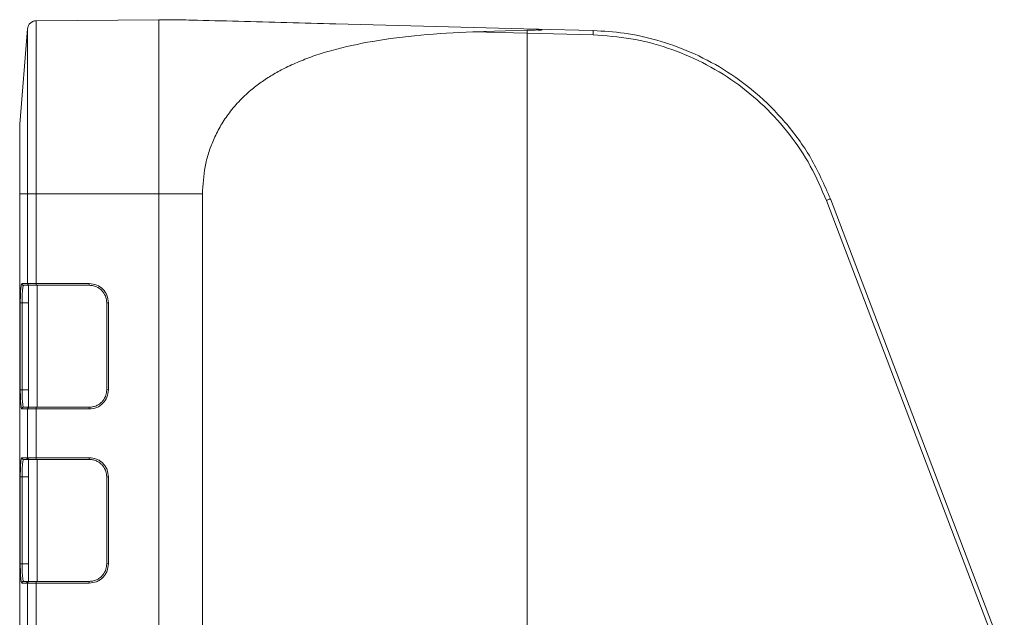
# Model space of a CAD drawing. Header units: millimetres. Extents: x -806 to 2023, y 502 to 1658.
# Tile 34 of 53: x 816 to 930, y 1175 to 1243. Entities that reach past the tile are written whole.
import ezdxf

# ---------------------------------------------------------------- set-up
doc = ezdxf.new("R2010")
doc.units = ezdxf.units.MM

# ---------------------------------------------------------------- blocks, each defined once
blk = doc.blocks.new('Drawing View12')
at = {"color": 7, "linetype": 'Continuous', "lineweight": 18}
for p, q in [((-39.08, 214.84), (-24.98, 214.96)), ((-24.98, 214.96), (-22.98, 214.96)), ((-40.07, 213.92), (-40.98, 202.96)), ((24.92, 213.71), (18.37, 213.88)), ((17.33, 213.75), (11.07, 213.57)), ((11.07, 213.57), (17.32, 213.41)), ((17.32, 213.41), (17.32, 139.31)), ((24.91, 213.21), (17.32, 213.41)), ((-40.98, 194.96), (-40.07, 194.96)), ((-40.98, 19.96), (-40.98, 194.96)), ((-40.07, 194.96), (-40.07, 184.66)), ((-39.08, 194.96), (-39.08, 184.66)), ((-39.08, 194.96), (-24.98, 194.96)), ((-24.98, 194.96), (-24.98, 19.96)), ((-24.98, 194.96), (-19.98, 194.96)), ((-19.98, 139.01), (-19.98, 194.96)), ((71.69, 141.69), (51.71, 194.21)), ((72.16, 141.86), (52.17, 194.39)), ((-40.07, 184.66), (-40.73, 184.66)), ((-40.56, 184.42), (-40.53, 184.46)), ((-40.53, 184.46), (-39.98, 184.46)), ((-39.98, 184.48), (-39.98, 170.45)), ((-39.08, 184.66), (-32.98, 184.66)), ((-39.08, 184.46), (-32.98, 184.46)), ((-38.98, 184.46), (-38.98, 170.46)), ((-40.9, 183.3), (-40.91, 182.46)), ((-40.91, 182.46), (-40.91, 172.46)), ((-39.98, 182.46), (-40.71, 182.46)), ((-40.71, 172.46), (-40.71, 182.46)), ((-30.98, 182.46), (-30.98, 172.46)), ((-30.78, 182.46), (-30.78, 172.46)), ((-40.91, 172.46), (-40.9, 171.65)), ((-40.71, 172.46), (-39.98, 172.46)), ((-40.73, 170.26), (-40.07, 170.26)), ((-40.53, 170.46), (-40.56, 170.51)), ((-39.98, 170.46), (-40.53, 170.46)), ((-40.07, 170.26), (-40.07, 164.66)), ((-32.98, 170.46), (-39.08, 170.46)), ((-39.08, 170.26), (-39.08, 164.66)), ((-32.98, 170.26), (-39.08, 170.26)), ((-40.18, 164.66), (-40.73, 164.66)), ((-40.53, 164.46), (-39.98, 164.46)), ((-40.1, 164.65), (-40.18, 164.66)), ((-40.07, 164.66), (-40.06, 164.66)), ((-39.98, 164.46), (-39.98, 150.46)), ((-39.86, 164.46), (-39.87, 164.46)), ((-39.08, 164.66), (-32.98, 164.66)), ((-39.08, 164.46), (-32.98, 164.46)), ((-38.98, 164.46), (-38.98, 150.46)), ((-40.91, 162.46), (-40.91, 152.46)), ((-39.98, 162.46), (-40.71, 162.46)), ((-40.71, 162.46), (-40.71, 152.46)), ((-30.98, 162.46), (-30.98, 152.46)), ((-30.78, 162.46), (-30.78, 152.46)), ((-40.71, 152.46), (-39.98, 152.46)), ((-40.73, 150.26), (-40.18, 150.26)), ((-39.98, 150.46), (-40.53, 150.46)), ((-40.18, 150.26), (-40.1, 150.28)), ((-40.1, 150.28), (-40.07, 150.26)), ((-40.06, 150.26), (-40.07, 150.26)), ((-40.07, 150.26), (-40.07, 144.66)), ((-39.87, 150.46), (-39.86, 150.46)), ((-32.98, 150.46), (-39.08, 150.46)), ((-39.08, 150.26), (-39.08, 144.66)), ((-32.98, 150.26), (-39.08, 150.26))]:
    blk.add_line(p, q, dxfattribs=at)
for points in [[(-24.98, 214.96), (-24.98, 214.89), (-24.98, 214.74), (-24.98, 213.55), (-24.98, 211.7), (-24.98, 209.2), (-24.98, 206.15), (-24.98, 202.67), (-24.98, 198.89), (-24.98, 196.27), (-24.98, 194.96)], [(-40.07, 213.92), (-40.04, 214.04), (-40, 214.29), (-39.76, 214.59), (-39.45, 214.8), (-39.2, 214.83), (-39.08, 214.84)], [(-40.07, 213.92), (-40.07, 213.85), (-40.07, 213.71), (-40.07, 212.58), (-40.07, 210.83), (-40.07, 208.46), (-40.07, 205.56), (-40.07, 202.27), (-40.07, 198.69), (-40.07, 196.2), (-40.07, 194.96)], [(-39.08, 214.84), (-39.08, 214.77), (-39.08, 214.62), (-39.08, 213.44), (-39.08, 211.6), (-39.08, 209.11), (-39.08, 206.08), (-39.08, 202.62), (-39.08, 198.87), (-39.08, 196.26), (-39.08, 194.96)], [(17.32, 213.41), (17.32, 213.44), (17.32, 213.5), (17.32, 213.59), (17.32, 213.68), (17.32, 213.72), (17.33, 213.75)], [(24.91, 213.21), (24.91, 213.27), (24.91, 213.4), (24.92, 213.57), (24.92, 213.68), (24.92, 213.7), (24.92, 213.71)], [(-40.98, 194.96), (-40.98, 196.01), (-40.98, 198.11), (-40.98, 200.75), (-40.98, 202.6), (-40.98, 202.84), (-40.98, 202.96)], [(-40.07, 194.96), (-40.04, 194.96), (-40, 194.96), (-39.76, 194.96), (-39.45, 194.96), (-39.2, 194.96), (-39.08, 194.96)], [(51.71, 194.21), (51.77, 194.23), (51.89, 194.28), (52.04, 194.34), (52.15, 194.38), (52.16, 194.38), (52.17, 194.39)], [(-40.73, 184.66), (-40.73, 184.64), (-40.72, 184.58), (-40.67, 184.52), (-40.61, 184.47), (-40.55, 184.47), (-40.53, 184.46)], [(-40.07, 184.66), (-40.04, 184.66), (-40, 184.66), (-39.76, 184.66), (-39.45, 184.66), (-39.2, 184.66), (-39.08, 184.66)], [(-39.08, 184.66), (-39.08, 184.64), (-39.08, 184.58), (-39.08, 184.52), (-39.08, 184.47), (-39.08, 184.47), (-39.08, 184.46)], [(-32.98, 184.66), (-32.98, 184.64), (-32.98, 184.58), (-32.98, 184.52), (-32.98, 184.47), (-32.98, 184.47), (-32.98, 184.46)], [(-40.91, 182.46), (-40.91, 182.46), (-40.9, 182.46), (-40.85, 182.46), (-40.79, 182.46), (-40.74, 182.46), (-40.71, 182.46)], [(-30.78, 182.46), (-30.81, 182.46), (-30.86, 182.46), (-30.92, 182.46), (-30.97, 182.46), (-30.98, 182.46), (-30.98, 182.46)], [(-40.71, 172.46), (-40.74, 172.46), (-40.79, 172.46), (-40.85, 172.46), (-40.9, 172.46), (-40.91, 172.46), (-40.91, 172.46)], [(-30.78, 172.46), (-30.81, 172.46), (-30.86, 172.46), (-30.92, 172.46), (-30.97, 172.46), (-30.98, 172.46), (-30.98, 172.46)], [(-40.53, 170.46), (-40.55, 170.46), (-40.61, 170.45), (-40.67, 170.41), (-40.72, 170.34), (-40.73, 170.29), (-40.73, 170.26)], [(-39.08, 170.26), (-39.2, 170.26), (-39.45, 170.26), (-39.76, 170.26), (-40, 170.26), (-40.04, 170.26), (-40.07, 170.26)], [(-39.08, 170.46), (-39.08, 170.46), (-39.08, 170.45), (-39.08, 170.41), (-39.08, 170.34), (-39.08, 170.29), (-39.08, 170.26)], [(-32.98, 170.26), (-32.98, 170.29), (-32.98, 170.34), (-32.98, 170.41), (-32.98, 170.45), (-32.98, 170.46), (-32.98, 170.46)], [(-40.73, 164.66), (-40.73, 164.64), (-40.72, 164.58), (-40.67, 164.52), (-40.61, 164.47), (-40.55, 164.47), (-40.53, 164.46)], [(-40.18, 164.66), (-40.18, 164.64), (-40.17, 164.58), (-40.12, 164.52), (-40.06, 164.47), (-40.01, 164.47), (-39.98, 164.46)], [(-40.06, 164.66), (-40.04, 164.66), (-39.99, 164.66), (-39.75, 164.66), (-39.44, 164.66), (-39.2, 164.66), (-39.08, 164.66)], [(-40.06, 164.66), (-40.06, 164.64), (-40.05, 164.58), (-40.01, 164.52), (-39.94, 164.47), (-39.89, 164.47), (-39.86, 164.46)], [(-39.98, 164.46), (-39.98, 164.46), (-39.97, 164.46), (-39.9, 164.46), (-39.87, 164.46)], [(-39.08, 164.46), (-39.17, 164.46), (-39.37, 164.46), (-39.62, 164.46), (-39.8, 164.46), (-39.84, 164.46), (-39.86, 164.46)], [(-39.08, 164.66), (-39.08, 164.64), (-39.08, 164.58), (-39.08, 164.52), (-39.08, 164.47), (-39.08, 164.47), (-39.08, 164.46)], [(-32.98, 164.66), (-32.98, 164.64), (-32.98, 164.58), (-32.98, 164.52), (-32.98, 164.47), (-32.98, 164.47), (-32.98, 164.46)], [(-40.91, 162.46), (-40.91, 162.46), (-40.9, 162.46), (-40.85, 162.46), (-40.79, 162.46), (-40.74, 162.46), (-40.71, 162.46)], [(-30.78, 162.46), (-30.81, 162.46), (-30.86, 162.46), (-30.92, 162.46), (-30.97, 162.46), (-30.98, 162.46), (-30.98, 162.46)], [(-40.71, 152.46), (-40.74, 152.46), (-40.79, 152.46), (-40.85, 152.46), (-40.9, 152.46), (-40.91, 152.46), (-40.91, 152.46)], [(-30.98, 152.46), (-30.98, 152.46), (-30.97, 152.46), (-30.92, 152.46), (-30.86, 152.46), (-30.81, 152.46), (-30.78, 152.46)], [(-40.53, 150.46), (-40.55, 150.46), (-40.61, 150.45), (-40.67, 150.41), (-40.72, 150.34), (-40.73, 150.29), (-40.73, 150.26)], [(-39.98, 150.46), (-40.01, 150.46), (-40.06, 150.45), (-40.12, 150.41), (-40.17, 150.34), (-40.18, 150.29), (-40.18, 150.26)], [(-40.06, 150.26), (-40.06, 150.29), (-40.05, 150.34), (-40.01, 150.41), (-39.94, 150.45), (-39.89, 150.46), (-39.86, 150.46)], [(-39.08, 150.26), (-39.2, 150.26), (-39.44, 150.26), (-39.75, 150.26), (-39.99, 150.26), (-40.04, 150.26), (-40.06, 150.26)], [(-39.87, 150.46), (-39.9, 150.46), (-39.97, 150.46), (-39.98, 150.46), (-39.98, 150.46)], [(-39.08, 150.46), (-39.17, 150.46), (-39.37, 150.46), (-39.62, 150.46), (-39.8, 150.46), (-39.84, 150.46), (-39.86, 150.46)], [(-39.08, 150.46), (-39.08, 150.46), (-39.08, 150.45), (-39.08, 150.41), (-39.08, 150.34), (-39.08, 150.29), (-39.08, 150.26)], [(-32.98, 150.26), (-32.98, 150.29), (-32.98, 150.34), (-32.98, 150.41), (-32.98, 150.45), (-32.98, 150.46), (-32.98, 150.46)]]:
    blk.add_open_spline(points, degree=3, dxfattribs=at)
for points, knots in [([(18.37, 213.88), (10.68, 214.08), (-0.76, 214.38), (-13.97, 214.73), (-19.95, 214.88), (-22.29, 214.94), (-22.83, 214.96), (-22.96, 214.96), (-22.97, 214.96), (-22.98, 214.96)], [0, 0, 0, 0, 0.546942, 0.814382, 0.944693, 0.980142, 0.991426, 0.995915, 1, 1, 1, 1]), ([(17.33, 213.75), (17.64, 213.76), (18.06, 213.77), (18.54, 213.78), (18.73, 213.77), (18.81, 213.77), (18.84, 213.77), (18.9, 213.77), (18.97, 213.78), (19.04, 213.78), (19.06, 213.79), (19.06, 213.79), (19.07, 213.79), (19.07, 213.79), (19.07, 213.8), (19.06, 213.8), (19.06, 213.8), (19.02, 213.82), (18.79, 213.85), (18.56, 213.87), (18.37, 213.88)], [0, 0, 0, 0, 0.372734, 0.502634, 0.574202, 0.594478, 0.600739, 0.604416, 0.665, 0.683101, 0.689542, 0.694726, 0.697173, 0.69954, 0.701943, 0.704493, 0.710366, 0.717684, 0.765004, 1, 1, 1, 1]), ([(-19.98, 194.96), (-19.92, 196.01), (-19.83, 197.6), (-19.3, 199.64), (-18.73, 201.18), (-17.98, 202.68), (-17.01, 204.16), (-15.83, 205.58), (-14.54, 206.79), (-13.24, 207.79), (-11.96, 208.63), (-10.5, 209.43), (-8.87, 210.17), (-7.05, 210.86), (-4.27, 211.71), (-0.25, 212.57), (5.17, 213.26), (9.07, 213.47), (11.07, 213.57)], [0, 0, 0, 0, 0.0734031, 0.1117502, 0.1506615, 0.1926955, 0.2358035, 0.2842433, 0.3343749, 0.3731648, 0.4129386, 0.4538372, 0.5023154, 0.5520667, 0.6032596, 0.723255, 0.8579087, 1, 1, 1, 1]), ([(51.71, 194.21), (51.13, 195.54), (49.99, 198.21), (47.54, 201.84), (44.63, 205.09), (41.26, 207.87), (37.52, 210.13), (33.49, 211.8), (29.26, 212.91), (26.36, 213.11), (24.91, 213.21)], [0, 0, 0, 0, 0.125, 0.25, 0.375, 0.5, 0.625, 0.75, 0.875, 1, 1, 1, 1]), ([(52.17, 194.39), (51.46, 196), (50.08, 199.14), (47.09, 203.22), (43.7, 206.62), (40.01, 209.3), (36.18, 211.3), (32.34, 212.66), (28.58, 213.49), (26.11, 213.64), (24.92, 213.71)], [0, 0, 0, 0, 0.148625, 0.290504, 0.425635, 0.554016, 0.675645, 0.79052, 0.898639, 1, 1, 1, 1]), ([(-40.73, 184.66), (-40.75, 184.63), (-40.8, 184.56), (-40.86, 184.06), (-40.89, 183.55), (-40.9, 183.3)], [0, 0, 0, 0, 0.335016, 0.668774, 1, 1, 1, 1]), ([(-40.71, 182.46), (-40.71, 182.72), (-40.71, 183.11), (-40.68, 183.57), (-40.65, 183.95), (-40.62, 184.24), (-40.58, 184.39), (-40.57, 184.41), (-40.56, 184.42)], [0, 0, 0, 0, 0.277178, 0.422386, 0.571629, 0.811376, 0.965958, 1, 1, 1, 1]), ([(-40.07, 184.66), (-40.06, 184.64), (-40.06, 184.6), (-40.04, 184.55), (-40, 184.51), (-39.96, 184.48), (-39.91, 184.47), (-39.88, 184.46), (-39.87, 184.46)], [0, 0, 0, 0, 0.231278, 0.36133, 0.500671, 0.737958, 0.86598, 1, 1, 1, 1]), ([(-39.98, 184.48), (-39.98, 184.48), (-39.97, 184.48), (-39.9, 184.47), (-39.87, 184.46)], [0, 0, 0, 0, 0.496844, 1, 1, 1, 1]), ([(-39.08, 184.46), (-39.17, 184.46), (-39.37, 184.46), (-39.62, 184.46), (-39.81, 184.46), (-39.85, 184.46), (-39.87, 184.46)], [0, 0, 0, 0, 0.249724, 0.500032, 0.74909, 1, 1, 1, 1]), ([(-32.98, 184.66), (-32.69, 184.63), (-32.11, 184.56), (-31.39, 184.05), (-30.88, 183.33), (-30.81, 182.75), (-30.78, 182.46)], [0, 0, 0, 0, 0.252019, 0.499999, 0.74798, 1, 1, 1, 1]), ([(-32.98, 184.46), (-32.82, 184.45), (-32.5, 184.43), (-32.07, 184.26), (-31.7, 184.02), (-31.34, 183.65), (-31.04, 183.12), (-31, 182.67), (-30.98, 182.46)], [0, 0, 0, 0, 0.155008, 0.30151, 0.439501, 0.568974, 0.80137, 1, 1, 1, 1]), ([(-40.56, 170.51), (-40.57, 170.51), (-40.58, 170.53), (-40.62, 170.69), (-40.65, 170.97), (-40.68, 171.35), (-40.71, 171.82), (-40.71, 172.21), (-40.71, 172.46)], [0, 0, 0, 0, 0.034045, 0.188756, 0.428723, 0.577866, 0.722983, 1, 1, 1, 1]), ([(-30.78, 172.46), (-30.81, 172.17), (-30.88, 171.6), (-31.39, 170.87), (-32.11, 170.36), (-32.69, 170.3), (-32.98, 170.26)], [0, 0, 0, 0, 0.25202, 0.500001, 0.747983, 1, 1, 1, 1]), ([(-30.98, 172.46), (-31, 172.25), (-31.04, 171.8), (-31.34, 171.28), (-31.7, 170.9), (-32.07, 170.66), (-32.5, 170.5), (-32.82, 170.47), (-32.98, 170.46)], [0, 0, 0, 0, 0.19862, 0.431013, 0.560486, 0.69848, 0.844986, 1, 1, 1, 1]), ([(-40.9, 171.65), (-40.89, 171.39), (-40.86, 170.87), (-40.8, 170.36), (-40.75, 170.3), (-40.73, 170.26)], [0, 0, 0, 0, 0.333971, 0.672279, 1, 1, 1, 1]), ([(-39.87, 170.46), (-39.88, 170.46), (-39.91, 170.46), (-39.96, 170.44), (-40, 170.41), (-40.04, 170.37), (-40.06, 170.32), (-40.06, 170.29), (-40.07, 170.26)], [0, 0, 0, 0, 0.133721, 0.261623, 0.499206, 0.642528, 0.77392, 1, 1, 1, 1]), ([(-39.98, 170.45), (-39.98, 170.45), (-39.97, 170.45), (-39.9, 170.46), (-39.87, 170.46)], [0, 0, 0, 0, 0.491384, 1, 1, 1, 1]), ([(-39.08, 170.46), (-39.18, 170.46), (-39.28, 170.46), (-39.38, 170.46), (-39.41, 170.46), (-39.49, 170.46), (-39.57, 170.46), (-39.69, 170.46), (-39.79, 170.46), (-39.85, 170.46), (-39.86, 170.46), (-39.87, 170.46)], [0, 0, 0, 0, 0.258783, 0.260831, 0.27784, 0.325849, 0.508088, 0.536647, 0.752939, 0.912143, 1, 1, 1, 1]), ([(-40.73, 164.66), (-40.75, 164.63), (-40.79, 164.59), (-40.83, 164.31), (-40.86, 164.03), (-40.88, 163.68), (-40.91, 163.17), (-40.91, 162.74), (-40.91, 162.46)], [0, 0, 0, 0, 0.239828, 0.370159, 0.50056, 0.630716, 0.760942, 1, 1, 1, 1]), ([(-40.71, 162.46), (-40.71, 162.72), (-40.71, 163.11), (-40.68, 163.57), (-40.65, 163.95), (-40.62, 164.24), (-40.57, 164.43), (-40.54, 164.45), (-40.53, 164.46)], [0, 0, 0, 0, 0.242054, 0.36885, 0.499162, 0.709187, 0.844597, 1, 1, 1, 1]), ([(-40.07, 164.66), (-40.07, 164.66), (-40.07, 164.66), (-40.08, 164.65), (-40.08, 164.65), (-40.08, 164.65), (-40.08, 164.65), (-40.08, 164.65), (-40.09, 164.65), (-40.1, 164.65), (-40.1, 164.65)], [0, 0, 0, 0, 0.2427827, 0.4252066, 0.4801873, 0.4944947, 0.4983527, 0.4994577, 0.5000135, 1, 1, 1, 1]), ([(-40.1, 164.65), (-40.1, 164.63), (-40.1, 164.59), (-40.07, 164.53), (-40.03, 164.49), (-40, 164.47), (-39.98, 164.46)], [0, 0, 0, 0, 0.244442, 0.5, 0.755558, 1, 1, 1, 1]), ([(-40.07, 164.66), (-40.06, 164.64), (-40.06, 164.59), (-40.01, 164.52), (-39.95, 164.47), (-39.9, 164.47), (-39.87, 164.46)], [0, 0, 0, 0, 0.240583, 0.5, 0.759417, 1, 1, 1, 1]), ([(-32.98, 164.66), (-32.7, 164.63), (-32.28, 164.59), (-31.76, 164.31), (-31.41, 164.03), (-31.13, 163.68), (-30.86, 163.17), (-30.81, 162.74), (-30.78, 162.46)], [0, 0, 0, 0, 0.2394472, 0.3696489, 0.5000062, 0.630206, 0.7605613, 1, 1, 1, 1]), ([(-32.98, 164.46), (-32.82, 164.45), (-32.5, 164.43), (-32.07, 164.26), (-31.7, 164.02), (-31.34, 163.65), (-31.04, 163.12), (-31, 162.67), (-30.98, 162.46)], [0, 0, 0, 0, 0.155018, 0.301528, 0.439524, 0.568998, 0.801388, 1, 1, 1, 1]), ([(-40.91, 152.46), (-40.91, 152.19), (-40.91, 151.76), (-40.88, 151.25), (-40.86, 150.9), (-40.83, 150.61), (-40.79, 150.34), (-40.75, 150.29), (-40.73, 150.26)], [0, 0, 0, 0, 0.239058, 0.369128, 0.49944, 0.629685, 0.760172, 1, 1, 1, 1]), ([(-40.53, 150.46), (-40.54, 150.47), (-40.57, 150.5), (-40.62, 150.68), (-40.65, 150.97), (-40.68, 151.35), (-40.71, 151.82), (-40.71, 152.21), (-40.71, 152.46)], [0, 0, 0, 0, 0.155396, 0.290804, 0.500838, 0.631145, 0.75794, 1, 1, 1, 1]), ([(-30.78, 152.46), (-30.81, 152.19), (-30.86, 151.76), (-31.13, 151.25), (-31.41, 150.9), (-31.76, 150.61), (-32.28, 150.34), (-32.7, 150.29), (-32.98, 150.26)], [0, 0, 0, 0, 0.239439, 0.369638, 0.499994, 0.630195, 0.760553, 1, 1, 1, 1]), ([(-30.98, 152.46), (-31, 152.25), (-31.04, 151.8), (-31.34, 151.28), (-31.7, 150.9), (-32.07, 150.66), (-32.5, 150.5), (-32.82, 150.47), (-32.98, 150.46)], [0, 0, 0, 0, 0.198612, 0.431002, 0.560476, 0.698472, 0.844982, 1, 1, 1, 1]), ([(-39.98, 150.46), (-40, 150.45), (-40.03, 150.44), (-40.07, 150.39), (-40.1, 150.34), (-40.1, 150.3), (-40.1, 150.28)], [0, 0, 0, 0, 0.244442, 0.5, 0.755558, 1, 1, 1, 1]), ([(-39.87, 150.46), (-39.9, 150.46), (-39.95, 150.45), (-40.01, 150.41), (-40.06, 150.34), (-40.06, 150.29), (-40.07, 150.26)], [0, 0, 0, 0, 0.240583, 0.5, 0.759417, 1, 1, 1, 1])]:
    blk.add_open_spline(points, degree=3, knots=knots, dxfattribs=at)

msp = doc.modelspace()

# ---------------------------------------------------------------- block references
at = {"color": 7, "linetype": 'Continuous', "lineweight": 18}
msp.add_blockref('Drawing View12', (857.47, 1028.45), dxfattribs=at)

doc.saveas('drawing.dxf')
